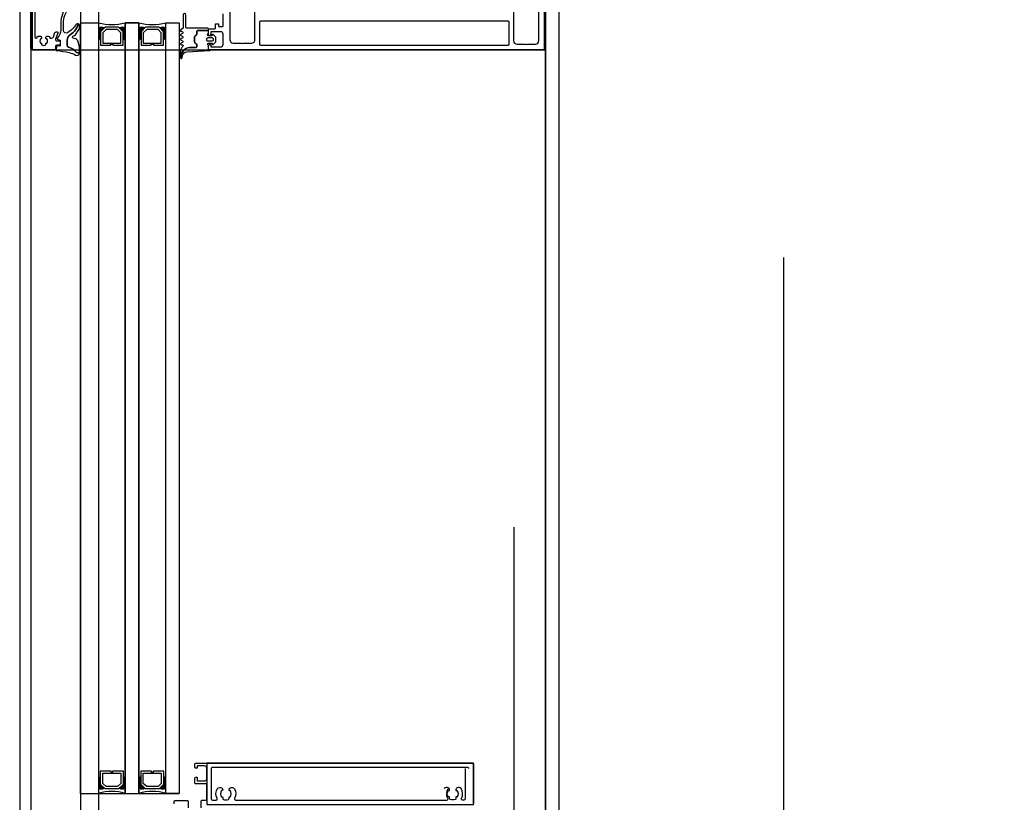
# Model space of a CAD drawing. Header units: millimetres. Extents: x 373037 to 682063, y 76092 to 274210.
# Tile 77 of 256: x 655037 to 655475, y 256040 to 256388. Entities that reach past the tile are written whole.
import ezdxf

# ---------------------------------------------------------------- set-up
doc = ezdxf.new("R2010")
doc.units = ezdxf.units.MM
doc.header["$LTSCALE"] = 100
doc.linetypes.add('ČÁRKOVANÁ', pattern=[19.05, 12.7, -6.35])
doc.layers.get('0').update_dxf_attribs({"linetype": 'CONTINUOUS'})
doc.layers.add('PUDORYS', color=253, linetype='CONTINUOUS')

# ---------------------------------------------------------------- blocks, each defined once
blk = doc.blocks.new('284336')
for points in [[(-0.7, -9.6), (-10, -9.6, 0.414511), (-10.51, -10.11), (-10.51, -15.51, -1), (-11.69, -15.51), (-11.69, -9.6), (-12.69, -8.95, -0.668884), (-12.6, -8.23), (-11.99, -8.01, 0.766384), (-11.99, -7.21), (-12.6, -6.99, -0.76831), (-12.6, -6.23), (-11.99, -6.01, 0.766384), (-11.99, -5.21), (-12.6, -4.99, -0.76831), (-12.6, -4.23), (-11.99, -4.01, 0.766384), (-11.99, -3.21), (-12.6, -2.99, -0.877523), (-12.5, -2.22), (-12.1, -2.22, 0.698129), (-11.83, -1.5, -0.220231), (-12.89, 0.78), (-12.89, 3.45, -0.157143), (-12.82, 3.68), (-12.69, 3.42, -0.067482), (-12.48, 2.53, 0.393136), (-8.66, -1.02), (-6.1, -1.02, -0.414214), (-5.61, -1.51), (-5.61, -2.22, -0.267949), (-5.85, -2.65), (-6.35, -2.93, 0.267949), (-6.61, -3.38), (-6.61, -5.84, 0.267949), (-6.35, -6.29), (-5.85, -6.57, -0.267949), (-5.61, -7), (-5.61, -8.11, 0.414215), (-5.1, -8.62), (-0.41, -8.62), (-0.41, -9.31, -0.414212), (-0.7, -9.6)], [(-0.41, 0), (-0.41, -2, 0.990243), (-0.4, -3.02), (0.9, -3.02, 0.414214), (1.21, -2.71), (1.21, -2.61, -0.668123), (1.71, -2.4), (2.75, -3.45, -0.199004), (2.89, -3.79), (2.89, -5.43, -0.199038), (2.75, -5.77), (1.71, -6.82, -0.668191), (1.21, -6.61), (1.21, -6.51, 0.414214), (0.9, -6.2), (-0.4, -6.2, 0.990269), (-0.41, -7.22), (-0.41, -8.6), (-5.1, -8.6, -0.414215), (-5.59, -8.11), (-5.59, -7, 0.267949), (-5.84, -6.56), (-6.34, -6.27, -0.267949), (-6.59, -5.84), (-6.59, -3.38, -0.267949), (-6.34, -2.95), (-5.84, -2.66, 0.267949), (-5.59, -2.22), (-5.59, -1.51, 0.414214), (-6.1, -1), (-8.66, -1, -0.393156), (-12.46, 2.53, 0.067572), (-12.67, 3.43), (-12.8, 3.7, -0.637545), (-12.12, 3.53), (-11.92, 2.53, 0.344315), (-10.06, 0.91), (0, 0.38, -0.406913), (0.39, 0), (-0.41, 0)], [(1.7, -4.31, 0.414235), (1.2, -3.81), (-0.7, -3.81, 0.414214), (-1.2, -4.31), (-1.2, -4.91, 0.414214), (-0.7, -5.41), (1.2, -5.41, 0.414235), (1.7, -4.91), (1.7, -4.31)]]:
    blk.add_lwpolyline(points, format="xyb", close=True)
blk = doc.blocks.new('433270')
blk.add_lwpolyline([(1, 0, 0.414364), (0, -1), (0, -1.4, 0.255924), (0.23, -1.83, -0.547723), (0.23, -3.17, 0.255924), (0, -3.6), (0, -14.6, 0.414214), (0.3, -14.9), (1.2, -14.9, 0.414214), (1.7, -14.4), (1.7, -10.3, -0.414214), (2, -10), (6, -10, 0.414248), (7, -9), (7, -7.7, 0.414179), (6.5, -7.2), (5.7, -7.2, 0.414232), (5.4, -7.5), (5.4, -8.2, -0.414198), (5.1, -8.5), (2.8, -8.5, -0.414204), (1.8, -7.5), (1.8, -4.49, -0.147432), (1.97, -3.94, 0.147461), (2.4, -2.5), (2.4, -2.3, -0.414214), (2.9, -1.8), (21.87, -1.8, -0.668178), (22.22, -2.65), (22.16, -2.72, 1), (21.59, -3.29), (21.52, -3.35, 0.198912), (21.38, -3.71), (21.38, -4.05, 0.414214), (22.08, -4.75), (22.38, -4.75, 0.576988), (22.64, -4.3, -0.311246), (24.56, -4.3, 0.576988), (24.82, -4.75), (25.3, -4.75, -0.260065), (25.3, -6.65), (24.82, -6.65, 0.576988), (24.56, -7.1, -0.311246), (22.64, -7.1, 0.576988), (22.38, -6.65), (22.08, -6.65, 0.414214), (21.38, -7.35), (21.38, -7.61, 0.267949), (21.63, -8.04), (21.89, -8.2, -0.637047), (21.73, -10), (19.83, -10.7, 0.315299), (19.5, -11.17), (19.5, -11.49, 0.520567), (20.17, -11.96), (22.83, -10.99, -0.520567), (23.5, -11.46), (23.5, -12.5, 0.414062), (24, -13), (25, -13, 0.414186), (25.5, -12.5), (25.5, -11.5, -0.414182), (26, -11), (27, -11, 0.414214), (27.5, -10.5), (27.5, -0.5, 0.414214), (27, 0), (1, 0)], format="xyb", close=True)
blk = doc.blocks.new('284325')
for points in [[(0.84, -5.23, -0.560316), (0.94, -4.73), (1.94, -4.36, 0.3153), (2.14, -4.08), (2.14, -1.89, 0.451558), (1.8, -1.59), (0.9, -1.7, -0.399586), (0.57, -1.46), (0.3, -0.07, -0.415977), (0.53, 0.29, 0.024107), (6.15, 1.24, 0.076636), (8.99, 2.34, -0.577615), (10.79, 1.3), (10.02, 1.37, 0.283171), (9.08, 0.9, -0.168429), (7.07, -0.74), (5.9, -1.16, 0.315302), (5.24, -2.1), (5.24, -4.21, 0.269719), (6.76, -6.82, -0.194797), (10.18, -11.53, -0.342663), (9.17, -11.17, 0.119207), (5.43, -7.59, 0.578571), (3.63, -8.62), (3.63, -11.77, 0.176415), (6.16, -18.72, -1), (5.24, -19.49, -0.176415), (2.43, -11.77), (2.43, -8.89, 0.208286), (0.84, -5.23)], [(8.95, -6.65), (10.32, -8.78, -0.134555), (10.79, -10.63, -0.339795), (10.19, -11.53, 0.194788), (6.76, -6.81, -0.269736), (5.25, -4.21), (5.25, -2.1, -0.315302), (5.9, -1.17), (7.07, -0.74, 0.168429), (9.09, 0.89, -0.283167), (10.01, 1.36), (10.79, 1.29), (10.79, -0.74, -0.070852), (10.71, -1.3), (9.95, -3.93, -0.241839), (9.08, -4.83), (7.93, -5.22, 0.836024), (8.08, -6.19), (8.11, -6.19, -0.255349), (8.95, -6.65)]]:
    blk.add_lwpolyline(points, format="xyb", close=True)

msp = doc.modelspace()

# ---------------------------------------------------------------- linework, layer by layer
at = {"layer": 'PUDORYS', "color": 252, "true_color": 0x939598}
for p, q in [((655063.64, 256386.65), (655071.64, 256386.65)), ((655063.64, 256043.66), (655063.64, 256386.65)), ((655071.64, 256386.65), (655071.64, 256043.66)), ((655083.64, 256386.65), (655089.64, 256386.65)), ((655083.64, 256043.66), (655083.64, 256386.65)), ((655089.64, 256386.65), (655089.64, 256043.66)), ((655101.64, 256386.65), (655107.64, 256386.65)), ((655101.64, 256043.66), (655101.64, 256386.65)), ((655107.64, 256386.65), (655107.64, 256043.66)), ((655270.64, 256375.65), (655270.64, 254263.65)), ((655063.64, 256043.66), (655107.64, 256043.66))]:
    msp.add_line(p, q, dxfattribs=at)
at = {"layer": 'PUDORYS', "color": 252, "ltscale": 15, "true_color": 0x939598}
for points in [[(655036.64, 249592.15), (681616.64, 249592.15), (681616.64, 273272.15), (655036.64, 273272.15)], [(681611.64, 273267.15), (655041.64, 273267.15), (655041.64, 249597.15), (681611.64, 249597.15)], [(655063.64, 249619.15), (681589.64, 249619.15), (681589.64, 273245.15), (655063.64, 273245.15)], [(681581.64, 273237.15), (655071.64, 273237.15), (655071.64, 249627.15), (681581.64, 249627.15)], [(655270.64, 273038.15), (681383.2, 273038.15), (681383.2, 249826.15), (655270.64, 249826.15)], [(681376.64, 249832.15), (655276.64, 249832.15), (655276.64, 273032.15), (681376.64, 273032.15)], [(655042.14, 256374.65), (655270.14, 256374.65), (655270.14, 256439.65), (655042.14, 256439.65)], [(655083.64, 256043.66), (655089.64, 256043.66), (655089.64, 256386.65), (655083.64, 256386.65)], [(655101.64, 256386.65), (655107.64, 256386.65), (655107.64, 256043.66), (655101.64, 256043.66)], [(655238.56, 256038.66), (655238.56, 256057.16), (655119.89, 256057.16), (655119.89, 256038.66)]]:
    msp.add_lwpolyline(points, close=True, dxfattribs=at)
at = {"layer": 'PUDORYS', "color": 252, "linetype": 'ČÁRKOVANÁ', "ltscale": 5, "true_color": 0x939598}
for points in [[(681606.64, 249602.15), (655036.64, 249602.15), (655036.64, 273272.15), (681606.64, 273272.15)], [(681611.64, 249597.15), (655041.64, 249597.15), (655041.64, 273267.15), (681611.64, 273267.15)], [(681396.64, 249812.15), (655256.64, 249812.15), (655256.64, 273052.15), (681396.64, 273052.15)], [(681276.64, 249932.15), (655376.64, 249932.15), (655376.64, 272932.15), (681276.64, 272932.15)]]:
    msp.add_lwpolyline(points, close=True, dxfattribs=at)
at = {"layer": 'PUDORYS', "color": 252, "true_color": 0x939598}
for points in [[(681376.64, 249832.15), (655276.64, 249832.15), (655276.64, 273032.15), (681376.64, 273032.15)], [(655082.64, 256376.65), (655082.64, 256382.65), (655080.64, 256384.65), (655074.64, 256384.65), (655072.64, 256382.65), (655072.64, 256376.65), (655077.14, 256376.65), (655077.14, 256377.15), (655078.14, 256377.15), (655078.14, 256376.65)], [(655073.64, 256377.65), (655081.64, 256377.65), (655081.64, 256382.24), (655080.22, 256383.65), (655075.19, 256383.65), (655073.64, 256382.24)], [(655100.64, 256376.65), (655100.64, 256382.65), (655098.64, 256384.65), (655092.64, 256384.65), (655090.64, 256382.65), (655090.64, 256376.65), (655095.14, 256376.65), (655095.14, 256377.15), (655096.14, 256377.15), (655096.14, 256376.65)], [(655091.64, 256377.65), (655099.64, 256377.65), (655099.64, 256382.24), (655098.22, 256383.65), (655093.19, 256383.65), (655091.64, 256382.24)], [(655082.64, 256053.66), (655082.64, 256047.66), (655080.64, 256045.66), (655074.64, 256045.66), (655072.64, 256047.66), (655072.64, 256053.66), (655077.14, 256053.66), (655077.14, 256053.16), (655078.14, 256053.16), (655078.14, 256053.66)], [(655073.64, 256052.66), (655081.64, 256052.66), (655081.64, 256048.07), (655080.22, 256046.66), (655075.19, 256046.66), (655073.64, 256048.07)], [(655100.64, 256053.66), (655100.64, 256047.66), (655098.64, 256045.66), (655092.64, 256045.66), (655090.64, 256047.66), (655090.64, 256053.66), (655095.14, 256053.66), (655095.14, 256053.16), (655096.14, 256053.16), (655096.14, 256053.66)], [(655091.64, 256052.66), (655099.64, 256052.66), (655099.64, 256048.07), (655098.22, 256046.66), (655093.19, 256046.66), (655091.64, 256048.07)]]:
    msp.add_lwpolyline(points, close=True, dxfattribs=at)
for points in [[(655270.64, 256401.15), (655270.64, 256375.65, -0.414214), (655269.64, 256374.65), (655269.64, 256374.65), (655121.14, 256374.65, -0.414214), (655120.64, 256375.15), (655120.64, 256376.45, -0.41422), (655121.14, 256376.95), (655121.64, 256376.95), (655121.64, 256375.95), (655126.14, 256375.95, 0.414214), (655127.14, 256376.95), (655127.14, 256381.65, 0.414214), (655126.14, 256382.65), (655121.64, 256382.65), (655121.64, 256380.95), (655121.14, 256380.95, -0.414201), (655120.64, 256381.45), (655120.64, 256383.45, -0.414214), (655121.14, 256383.95), (655123.28, 256383.95, 0.414214), (655123.78, 256384.45), (655123.78, 256386.25), (655125.03, 256386.25), (655125.03, 256385.05), (655126.84, 256385.05, 0.414214), (655127.14, 256385.35), (655127.14, 256390.65, 0.414167)], [(655130.14, 256397.51), (655130.14, 256379.15, 0.414214), (655131.64, 256377.65), (655135.14, 256377.65, 0.399985), (655136.14, 256377.65), (655139.84, 256377.65, 0.414214), (655141.34, 256379.15), (655141.34, 256397.51, -0.13165)], [(655256.44, 256397.5), (655256.44, 256378.65, 0.414232), (655257.94, 256377.15), (655261.65, 256377.15, 0.399985), (655262.65, 256377.15), (655266.14, 256377.15, 0.414232), (655267.64, 256378.65), (655267.64, 256397.5, -0.116937)], [(655117.39, 256037.16), (655117.39, 256040.16, -0.414214), (655117.89, 256040.66), (655119.39, 256040.66, 0.414214), (655119.89, 256041.16), (655119.89, 256047.36, 0.414214), (655119.39, 256047.86), (655115.05, 256047.86, -0.414214), (655114.55, 256048.36), (655114.55, 256050.36, -0.414201), (655115.05, 256050.86), (655115.55, 256050.86), (655115.55, 256049.16), (655118.89, 256049.16, 0.414214), (655119.89, 256050.16), (655119.89, 256054.86, 0.414214), (655118.89, 256055.86), (655115.55, 256055.86), (655115.55, 256054.86), (655115.05, 256054.86, -0.41422), (655114.55, 256055.36), (655114.55, 256056.66, -0.414214), (655115.05, 256057.16), (655238.06, 256057.16, -0.414214), (655238.56, 256056.66), (655238.56, 256039.16, -0.414214)], [(655236.56, 256054.66, 0.414214), (655236.06, 256055.16), (655122.39, 256055.16, 0.414214), (655121.89, 256054.66), (655121.89, 256041.16, 0.414214), (655122.39, 256040.66), (655124.06, 256040.66, 0.565741), (655124.5, 256041.4, -0.267763), (655124.65, 256045.79, -0.258777), (655125.5, 256046.26), (655125.99, 256046.26, -0.414214), (655126.99, 256045.26), (655126.99, 256045.16, -0.64518), (655126.49, 256044.93, 0.341732), (655126.49, 256042, -0.64518), (655126.99, 256041.77), (655126.99, 256041.4, 0.298217), (655127.29, 256040.94, 0.208712), (655129.49, 256040.94, 0.298217), (655129.79, 256041.4), (655129.79, 256041.77, -0.64518), (655130.28, 256042, 0.341732), (655130.28, 256044.93, -0.64518), (655129.79, 256045.16), (655129.79, 256045.26, -0.414214), (655130.79, 256046.26), (655131.27, 256046.26, -0.258777), (655132.12, 256045.79, -0.267763), (655132.27, 256041.4, 0.565741), (655132.71, 256040.66), (655226.74, 256040.66, 0.565741), (655227.18, 256041.4, -0.267763), (655227.33, 256045.79)], [(655234.81, 256054.66), (655234.81, 256041.16, -0.414214), (655234.31, 256040.66), (655233.65, 256040.66, -0.565741), (655233.21, 256041.4, 0.267763), (655233.05, 256045.79, 0.258777), (655232.2, 256046.26), (655231.72, 256046.26, 0.414214), (655230.72, 256045.26), (655230.72, 256045.16, 0.64518), (655231.22, 256044.93, -0.341732), (655231.22, 256042, 0.64518), (655230.72, 256041.77), (655230.72, 256041.4, -0.298217), (655230.42, 256040.94, -0.208712), (655228.22, 256040.94, -0.298217), (655227.92, 256041.4), (655227.92, 256041.77, 0.64518), (655227.42, 256042, -0.341732), (655227.42, 256044.93, 0.64518), (655227.92, 256045.16), (655227.92, 256045.26, 0.414214), (655226.92, 256046.26), (655226.44, 256046.26, 0.258777), (655225.59, 256045.79)], [(655105.32, 256038.96), (655105.32, 256039.96, -0.414214), (655105.82, 256040.46), (655111.12, 256040.46, -0.414214), (655111.62, 256039.96), (655111.62, 256037.16, 0.414214)]]:
    msp.add_lwpolyline(points, format="xyb", dxfattribs=at)
msp.add_lwpolyline([(655143.84, 256376.75), (655253.94, 256376.75, 0.414214), (655254.44, 256377.25), (655254.44, 256386.95, 0.414214), (655253.94, 256387.45), (655143.84, 256387.45, 0.414214), (655143.34, 256386.95), (655143.34, 256377.25, 0.414214), (655143.84, 256376.75)], format="xyb", close=True, dxfattribs=at)
for centre, radius, start, end in [((655077.64, 256408.55), 22.7, 254.6728, 285.3272), ((655072.99, 256381.1), 3.55, 67.2938, 112.409), ((655072.88, 256381.47), 2.9, 65.3067, 115.2952), ((655072.71, 256381.82), 2.25, 61.5273, 118.4028), ((655072.56, 256382.06), 1.71, 57.2949, 122.6857), ((655082.29, 256381.1), 3.55, 67.591, 112.7062), ((655082.4, 256381.47), 2.9, 64.7048, 114.6933), ((655082.57, 256381.82), 2.25, 61.5972, 118.4727), ((655082.71, 256382.06), 1.71, 57.3143, 122.7051), ((655095.64, 256408.55), 22.7, 254.6728, 285.3272), ((655090.99, 256381.1), 3.55, 67.2938, 112.409), ((655090.88, 256381.47), 2.9, 65.3067, 115.2952), ((655090.71, 256381.82), 2.25, 61.5273, 118.4028), ((655090.56, 256382.06), 1.71, 57.2949, 122.6857), ((655100.29, 256381.1), 3.55, 67.591, 112.7062), ((655100.4, 256381.47), 2.9, 64.7048, 114.6933), ((655100.57, 256381.82), 2.25, 61.5972, 118.4727), ((655100.71, 256382.06), 1.71, 57.3143, 122.7051), ((655072.42, 256382.22), 1.26, 51.9656, 128.4996), ((655072.28, 256382.31), 0.879, 43.9949, 136.4964), ((655072.14, 256382.3), 0.596, 33.0366, 146.9634), ((655072.14, 256382.01), 0.596, 33.0366, 146.9634), ((655072.14, 256381.72), 0.596, 33.0366, 146.9634), ((655072.14, 256381.42), 0.596, 33.0366, 146.9634), ((655072.14, 256381.13), 0.596, 33.0366, 146.9634), ((655072.14, 256380.84), 0.596, 33.0366, 146.9634), ((655072.14, 256380.55), 0.596, 33.0366, 146.9634), ((655072.14, 256380.25), 0.596, 33.0366, 146.9634), ((655072.14, 256379.96), 0.596, 33.0366, 146.9634), ((655072.14, 256379.67), 0.596, 33.0366, 146.9634), ((655072.14, 256379.38), 0.596, 33.0366, 146.9634), ((655072.14, 256379.08), 0.596, 33.0366, 146.9634), ((655072.14, 256378.79), 0.596, 33.0366, 146.9634), ((655082.85, 256382.22), 1.26, 51.5004, 128.0344), ((655083, 256382.31), 0.879, 43.5036, 136.0051), ((655083.14, 256382.3), 0.596, 33.0366, 146.9634), ((655083.14, 256382.01), 0.596, 33.0366, 146.9634), ((655083.14, 256381.72), 0.596, 33.0366, 146.9634), ((655083.14, 256381.42), 0.596, 33.0366, 146.9634), ((655083.14, 256381.13), 0.596, 33.0366, 146.9634), ((655083.14, 256380.84), 0.596, 33.0366, 146.9634), ((655083.14, 256380.55), 0.596, 33.0366, 146.9634), ((655083.14, 256380.25), 0.596, 33.0366, 146.9634), ((655083.14, 256379.96), 0.596, 33.0366, 146.9634), ((655083.14, 256379.67), 0.596, 33.0366, 146.9634), ((655083.14, 256379.38), 0.596, 33.0366, 146.9634), ((655083.14, 256379.08), 0.596, 33.0366, 146.9634), ((655083.14, 256378.79), 0.596, 33.0366, 146.9634), ((655090.42, 256382.22), 1.26, 51.9656, 128.4996), ((655090.28, 256382.31), 0.879, 43.9949, 136.4964), ((655090.14, 256382.3), 0.596, 33.0366, 146.9634), ((655090.14, 256382.01), 0.596, 33.0366, 146.9634), ((655090.14, 256381.72), 0.596, 33.0366, 146.9634), ((655090.14, 256381.42), 0.596, 33.0366, 146.9634), ((655090.14, 256381.13), 0.596, 33.0366, 146.9634), ((655090.14, 256380.84), 0.596, 33.0366, 146.9634), ((655090.14, 256380.55), 0.596, 33.0366, 146.9634), ((655090.14, 256380.25), 0.596, 33.0366, 146.9634), ((655090.14, 256379.96), 0.596, 33.0366, 146.9634), ((655090.14, 256379.67), 0.596, 33.0366, 146.9634), ((655090.14, 256379.38), 0.596, 33.0366, 146.9634), ((655090.14, 256379.08), 0.596, 33.0366, 146.9634), ((655090.14, 256378.79), 0.596, 33.0366, 146.9634), ((655100.85, 256382.22), 1.26, 51.5004, 128.0344), ((655101, 256382.31), 0.879, 43.5036, 136.0051), ((655101.14, 256382.3), 0.596, 33.0366, 146.9634), ((655101.14, 256382.01), 0.596, 33.0366, 146.9634), ((655101.14, 256381.72), 0.596, 33.0366, 146.9634), ((655101.14, 256381.42), 0.596, 33.0366, 146.9634), ((655101.14, 256381.13), 0.596, 33.0366, 146.9634), ((655101.14, 256380.84), 0.596, 33.0366, 146.9634), ((655101.14, 256380.55), 0.596, 33.0366, 146.9634), ((655101.14, 256380.25), 0.596, 33.0366, 146.9634), ((655101.14, 256379.96), 0.596, 33.0366, 146.9634), ((655101.14, 256379.67), 0.596, 33.0366, 146.9634), ((655101.14, 256379.38), 0.596, 33.0366, 146.9634), ((655101.14, 256379.08), 0.596, 33.0366, 146.9634), ((655101.14, 256378.79), 0.596, 33.0366, 146.9634), ((655072.14, 256051.52), 0.596, 213.0366, 326.9634), ((655072.14, 256051.23), 0.596, 213.0366, 326.9634), ((655072.14, 256050.94), 0.596, 213.0366, 326.9634), ((655083.14, 256051.52), 0.596, 213.0366, 326.9634), ((655083.14, 256051.23), 0.596, 213.0366, 326.9634), ((655083.14, 256050.94), 0.596, 213.0366, 326.9634), ((655090.14, 256051.52), 0.596, 213.0366, 326.9634), ((655090.14, 256051.23), 0.596, 213.0366, 326.9634), ((655090.14, 256050.94), 0.596, 213.0366, 326.9634), ((655101.14, 256051.52), 0.596, 213.0366, 326.9634), ((655101.14, 256051.23), 0.596, 213.0366, 326.9634), ((655101.14, 256050.94), 0.596, 213.0366, 326.9634), ((655072.14, 256050.65), 0.596, 213.0366, 326.9634), ((655072.14, 256050.35), 0.596, 213.0366, 326.9634), ((655072.14, 256050.06), 0.596, 213.0366, 326.9634), ((655072.14, 256049.77), 0.596, 213.0366, 326.9634), ((655072.14, 256049.48), 0.596, 213.0366, 326.9634), ((655072.14, 256049.18), 0.596, 213.0366, 326.9634), ((655072.14, 256048.89), 0.596, 213.0366, 326.9634), ((655072.14, 256048.6), 0.596, 213.0366, 326.9634), ((655072.14, 256048.31), 0.596, 213.0366, 326.9634), ((655072.14, 256048.01), 0.596, 213.0366, 326.9634), ((655072.28, 256048), 0.879, 223.5036, 316.0051), ((655072.42, 256048.09), 1.26, 231.5004, 308.0344), ((655072.56, 256048.25), 1.71, 237.3143, 302.7051), ((655072.71, 256048.5), 2.25, 241.5972, 298.4727), ((655072.88, 256048.84), 2.9, 244.7048, 294.6933), ((655082.4, 256048.84), 2.9, 245.3067, 295.2952), ((655082.57, 256048.5), 2.25, 241.5273, 298.4028), ((655082.71, 256048.25), 1.71, 237.2949, 302.6857), ((655082.85, 256048.09), 1.26, 231.9656, 308.4996), ((655083, 256048), 0.879, 223.9949, 316.4964), ((655083.14, 256050.65), 0.596, 213.0366, 326.9634), ((655083.14, 256050.35), 0.596, 213.0366, 326.9634), ((655083.14, 256050.06), 0.596, 213.0366, 326.9634), ((655083.14, 256049.77), 0.596, 213.0366, 326.9634), ((655083.14, 256049.48), 0.596, 213.0366, 326.9634), ((655083.14, 256049.18), 0.596, 213.0366, 326.9634), ((655083.14, 256048.89), 0.596, 213.0366, 326.9634), ((655083.14, 256048.6), 0.596, 213.0366, 326.9634), ((655083.14, 256048.31), 0.596, 213.0366, 326.9634), ((655083.14, 256048.01), 0.596, 213.0366, 326.9634), ((655090.14, 256050.65), 0.596, 213.0366, 326.9634), ((655090.14, 256050.35), 0.596, 213.0366, 326.9634), ((655090.14, 256050.06), 0.596, 213.0366, 326.9634), ((655090.14, 256049.77), 0.596, 213.0366, 326.9634), ((655090.14, 256049.48), 0.596, 213.0366, 326.9634), ((655090.14, 256049.18), 0.596, 213.0366, 326.9634), ((655090.14, 256048.89), 0.596, 213.0366, 326.9634), ((655090.14, 256048.6), 0.596, 213.0366, 326.9634), ((655090.14, 256048.31), 0.596, 213.0366, 326.9634), ((655090.14, 256048.01), 0.596, 213.0366, 326.9634), ((655090.28, 256048), 0.879, 223.5036, 316.0051), ((655090.42, 256048.09), 1.26, 231.5004, 308.0344), ((655090.56, 256048.25), 1.71, 237.3143, 302.7051), ((655090.71, 256048.5), 2.25, 241.5972, 298.4727), ((655090.88, 256048.84), 2.9, 244.7048, 294.6933), ((655100.4, 256048.84), 2.9, 245.3067, 295.2952), ((655100.57, 256048.5), 2.25, 241.5273, 298.4028), ((655100.71, 256048.25), 1.71, 237.2949, 302.6857), ((655100.85, 256048.09), 1.26, 231.9656, 308.4996), ((655101, 256048), 0.879, 223.9949, 316.4964), ((655101.14, 256050.65), 0.596, 213.0366, 326.9634), ((655101.14, 256050.35), 0.596, 213.0366, 326.9634), ((655101.14, 256050.06), 0.596, 213.0366, 326.9634), ((655101.14, 256049.77), 0.596, 213.0366, 326.9634), ((655101.14, 256049.48), 0.596, 213.0366, 326.9634), ((655101.14, 256049.18), 0.596, 213.0366, 326.9634), ((655101.14, 256048.89), 0.596, 213.0366, 326.9634), ((655101.14, 256048.6), 0.596, 213.0366, 326.9634), ((655101.14, 256048.31), 0.596, 213.0366, 326.9634), ((655101.14, 256048.01), 0.596, 213.0366, 326.9634), ((655072.99, 256049.21), 3.55, 247.591, 292.7062), ((655077.64, 256021.77), 22.7, 74.6728, 105.3272), ((655082.29, 256049.21), 3.55, 247.2938, 292.409), ((655090.99, 256049.21), 3.55, 247.591, 292.7062), ((655095.64, 256021.77), 22.7, 74.6728, 105.3272), ((655100.29, 256049.21), 3.55, 247.2938, 292.409)]:
    msp.add_arc(centre, radius, start, end, dxfattribs=at)

# ---------------------------------------------------------------- block references
at = {"layer": 'PUDORYS', "color": 252, "true_color": 0x939598, "xscale": -1}
for name, p, rotation in [('433270', (655041.64, 256402.15), 90), ('284325', (655052.5, 256374.65), 180), ('284336', (655121.05, 256374.65), 180)]:
    msp.add_blockref(name, p, dxfattribs=dict(at, rotation=rotation))

doc.saveas('drawing.dxf')
